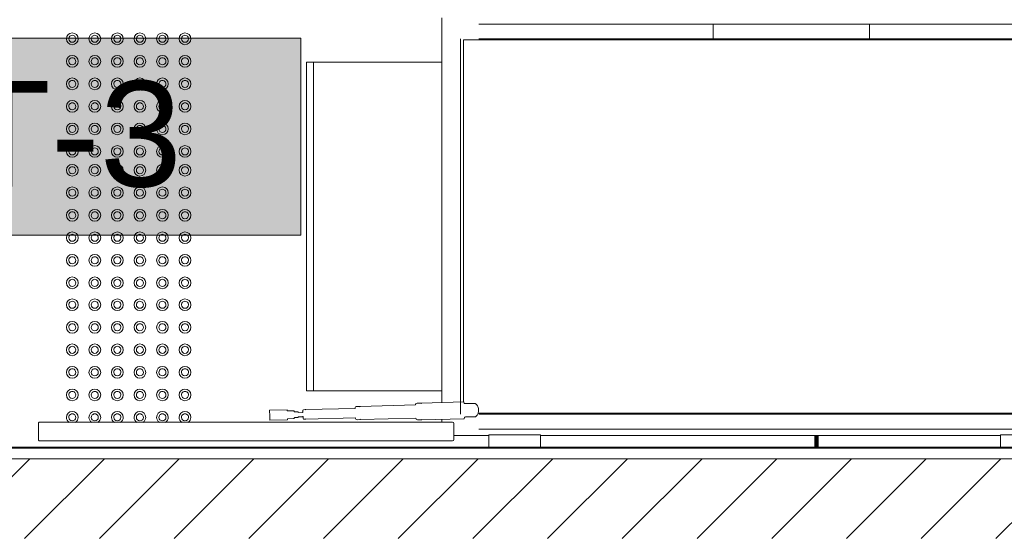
# Model space of a CAD drawing. Header units: metres. Extents: x 2.5 to 42.1, y -73.7 to -48.4.
# Tile 16 of 256: x 7.4 to 9.4, y -65.8 to -64.7. Entities that reach past the tile are written whole.
import ezdxf

# ---------------------------------------------------------------- set-up
doc = ezdxf.new("R2010")
doc.units = ezdxf.units.M
doc.linetypes.add('Traço', pattern=[0.006, 0.003, -0.003])
doc.linetypes.add('Traço_2_', pattern=[0.006, 0.003, -0.003])
doc.layers.add('A-AREA', color=4, linetype='Traço', lineweight=100, true_color=0x00ffff)
doc.layers.add('M-EQPM-IDEN', color=1, linetype='Continuous', lineweight=9, true_color=0xff0000)
for name, color, linetype, lineweight in [('A-FLOR', 7, 'Continuous', 18), ('A-GENM', 7, 'Continuous', 18), ('A-WALL', 7, 'Continuous', 18), ('A-WALL-PATT', 7, 'Continuous', 18), ('Q-SPCQ', 7, 'Continuous', 18), ('S-FNDN', 7, 'Continuous', 18)]:
    doc.layers.add(name, color=color, linetype=linetype, lineweight=lineweight)
doc.styles.add('Arial', font='arial.ttf', dxfattribs={"height": 0.225})

# ---------------------------------------------------------------- blocks, each defined once
blk = doc.blocks.new('Constructions-Lifts_Liftup_easylift-900-800 - Liftup - Material - Non-skid Linoleum-7091028-TÉRREO _0_32m')
at = {"layer": 'A-GENM', "color": 253, "true_color": 0xaaaaaa}
for p, q in [((0.3768819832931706, -1.487049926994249), (0.3773137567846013, -1.508048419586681)), ((0.4057897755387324, -1.507348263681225), (0.4051478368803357, -1.486355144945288)), ((0.3734416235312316, -1.511417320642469), (0.3761052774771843, -1.601464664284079)), ((0.411770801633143, -1.600580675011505), (0.4098290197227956, -1.510514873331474)), ((0.4167493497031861, -1.535208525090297), (0.4167493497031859, -1.55520852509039)), ((0.4520306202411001, -1.53220852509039), (0.4197493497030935, -1.53220852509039)), ((0.4537493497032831, -1.53220852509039), (0.4520306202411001, -1.53220852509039)), ((0.4567493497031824, -2.414208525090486), (0.4567493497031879, -1.535208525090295)), ((0.4167493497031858, -1.555208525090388), (0.4167493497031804, -2.414208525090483)), ((0.3761052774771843, -1.601464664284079), (0.3767803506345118, -1.601871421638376)), ((0.3767803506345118, -1.601871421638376), (0.3761460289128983, -1.602348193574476)), ((0.3761460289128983, -1.602348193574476), (0.3765771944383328, -1.610773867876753)), ((0.3801788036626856, -1.614024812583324), (0.3831853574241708, -1.731607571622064)), ((0.4113510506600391, -1.730915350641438), (0.4083444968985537, -1.613332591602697)), ((0.4111173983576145, -1.601021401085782), (0.411770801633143, -1.600580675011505)), ((0.411775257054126, -1.601465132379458), (0.4111173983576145, -1.601021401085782)), ((0.411775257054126, -1.609901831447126), (0.4117752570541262, -1.601465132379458)), ((0.3831853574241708, -1.731607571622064), (0.3838985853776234, -1.731926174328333)), ((0.3832037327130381, -1.732326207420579), (0.3831942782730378, -1.738917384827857)), ((0.3838985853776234, -1.731926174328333), (0.3832037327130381, -1.732326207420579)), ((0.4106550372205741, -1.731269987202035), (0.4113510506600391, -1.730915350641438)), ((0.4113694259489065, -1.731633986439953), (0.4106550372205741, -1.731269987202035)), ((0.4117157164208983, -1.738216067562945), (0.4113694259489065, -1.731633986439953)), ((0.3875514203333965, -1.742451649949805), (0.3901415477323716, -1.848380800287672)), ((0.4102526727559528, -1.847866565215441), (0.407544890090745, -1.741968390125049)), ((0.3901415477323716, -1.848380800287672), (0.3908600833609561, -1.848699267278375)), ((0.3908600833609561, -1.848699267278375), (0.3901652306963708, -1.849099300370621)), ((0.3901652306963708, -1.849099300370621), (0.3903789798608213, -1.852837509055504)), ((0.3903789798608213, -1.852837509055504), (0.3915558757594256, -1.853899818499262)), ((0.3915558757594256, -1.853899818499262), (0.3957880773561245, -1.853791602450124)), ((0.3946164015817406, -1.864050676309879), (0.3944937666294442, -1.871575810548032)), ((0.3959540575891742, -1.864072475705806), (0.3946164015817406, -1.864050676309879)), ((0.3954938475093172, -1.855079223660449), (0.3959540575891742, -1.864072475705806)), ((0.4050091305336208, -1.853583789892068), (0.4092413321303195, -1.85347557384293)), ((0.4053687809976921, -1.863859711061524), (0.4053687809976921, -1.854854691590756)), ((0.4067035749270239, -1.863769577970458), (0.4053687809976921, -1.863859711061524)), ((0.4072106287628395, -1.871278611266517), (0.4067035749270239, -1.863769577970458)), ((0.4092413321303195, -1.85347557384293), (0.4103623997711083, -1.852354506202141)), ((0.4095516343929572, -1.848221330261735), (0.4102526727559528, -1.847866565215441)), ((0.4102660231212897, -1.848585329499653), (0.4095516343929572, -1.848221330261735)), ((0.4103623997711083, -1.852354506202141), (0.4102660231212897, -1.848585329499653)), ((0.3928391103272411, -1.873261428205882), (0.3927830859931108, -1.887406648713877)), ((0.3944937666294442, -1.871575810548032), (0.3928391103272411, -1.873261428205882)), ((0.4089492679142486, -1.872877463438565), (0.4072106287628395, -1.871278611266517)), ((0.4097281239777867, -1.887001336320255), (0.4089492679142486, -1.872877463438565)), ((0.4117558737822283, -1.887001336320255), (0.4097281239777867, -1.887001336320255)), ((0.4129533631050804, -1.924296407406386), (0.4117558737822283, -1.887001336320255)), ((0.3927830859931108, -1.887406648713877), (0.3907579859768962, -1.887510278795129)), ((0.3907579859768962, -1.887510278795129), (0.3914680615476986, -1.92481781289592)), ((0.3914680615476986, -1.92481781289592), (0.4043513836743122, -1.924572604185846)), ((0.4043513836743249, -1.924572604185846), (0.4129533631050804, -1.924296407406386)), ((0.4197493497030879, -2.41720852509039), (0.4537493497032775, -2.417208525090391))]:
    blk.add_line(p, q, dxfattribs=at)
for centre, radius, start, end in [((0.3913971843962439, -1.497368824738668), 0.01780928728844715, 99.09462262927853, 144.5908707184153), ((0.3911789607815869, -1.497402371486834), 0.0178092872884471, 38.33856069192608, 98.38430513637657), ((0.3739719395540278, -1.50811713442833), 0.003342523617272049, 260.8710259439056, 1.177956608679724), ((0.4091307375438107, -1.507246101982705), 0.003342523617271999, 181.7514748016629, 282.058405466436), ((0.4197493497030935, -1.535208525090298), 0.002999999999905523, 90, 180), ((0.4537493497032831, -1.535208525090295), 0.002999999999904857, 0, 90), ((0.3800034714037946, -1.610598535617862), 0.003430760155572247, 182.9294314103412, 272.929431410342), ((0.4083444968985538, -1.609901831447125), 0.003430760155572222, 269.9999999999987, 359.999999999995), ((0.3868020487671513, -1.738922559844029), 0.003607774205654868, 179.9178145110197, 281.9881988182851), ((0.40811292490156, -1.738405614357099), 0.003607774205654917, 260.9412325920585, 3.011616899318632), ((0.3954684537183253, -1.854395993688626), 0.0006837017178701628, 272.1285477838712, 62.12851744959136), ((0.4053592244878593, -1.854171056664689), 0.0006837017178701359, 120.8009139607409, 270.8008836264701), ((0.4197493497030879, -2.414208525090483), 0.002999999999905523, 180, 270.0000000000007), ((0.4537493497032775, -2.414208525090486), 0.002999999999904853, 270.0000000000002, 5.009373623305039e-13)]:
    blk.add_arc(centre, radius, start, end, dxfattribs=at)
at = {"layer": 'S-FNDN', "color": 253, "true_color": 0xaaaaaa}
for p, q in [((-0.3980000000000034, -1.5120346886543), (-0.3979999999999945, -0.1150346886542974)), ((0.3980000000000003, -0.1150346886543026), (0.3979999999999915, -1.481053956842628)), ((-0.4314999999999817, -0.6470346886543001), (-0.4314999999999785, -0.1480346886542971)), ((-0.3999999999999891, -1.479034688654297), (-0.3999999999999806, -0.1480346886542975)), ((0.3999999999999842, -1.479034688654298), (0.3999999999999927, -0.1480346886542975)), ((0.4000000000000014, -0.1480346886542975), (0.3999999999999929, -1.479034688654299)), ((0.4314999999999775, -0.6470346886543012), (0.4314999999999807, -0.1480346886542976)), ((0.4314999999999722, -1.479034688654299), (0.4314999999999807, -0.1480346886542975)), ((0.4439999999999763, -0.3680346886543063), (0.443999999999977, -0.2580346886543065)), ((0.4700000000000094, -0.3680346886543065), (0.4439999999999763, -0.3680346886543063)), ((0.4449999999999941, -0.3680346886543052), (0.4449999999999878, -1.348034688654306)), ((-0.4314999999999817, -0.6470346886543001), (-0.4314999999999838, -0.9800346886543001)), ((-0.3999999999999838, -0.6470346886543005), (-0.4314999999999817, -0.6470346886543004)), ((0.4314999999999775, -0.6470346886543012), (0.4314999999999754, -0.9800346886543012)), ((-0.4314999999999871, -1.479034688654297), (-0.4314999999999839, -0.9800346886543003)), ((-0.4314999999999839, -0.9800346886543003), (-0.399999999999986, -0.9800346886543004)), ((0.4314999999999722, -1.479034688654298), (0.4314999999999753, -0.9800346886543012)), ((0.44399999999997, -1.348034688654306), (0.4700000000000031, -1.348034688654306)), ((0.4439999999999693, -1.458034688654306), (0.44399999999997, -1.348034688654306)), ((0.4700000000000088, -1.458034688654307), (0.4439999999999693, -1.458034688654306)), ((0.4449999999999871, -1.458034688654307), (0.4449999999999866, -1.532208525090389)), ((0.39999999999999, -1.518034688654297), (-0.400000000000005, -1.518034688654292)), ((0.373459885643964, -1.512034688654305), (-0.3980000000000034, -1.5120346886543)), ((0.3748205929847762, -1.5580346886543), (-0.4450000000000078, -1.558034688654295)), ((-0.3500000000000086, -1.831341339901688), (-0.3500000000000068, -1.5580346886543)), ((0.3499999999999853, -1.558034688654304), (0.3499999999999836, -1.831341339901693)), ((0.416880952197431, -1.5580346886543), (0.4108535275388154, -1.5580346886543)), ((-0.3500000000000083, -1.831341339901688), (0.3499999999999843, -1.831341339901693)), ((-0.3500000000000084, -1.846052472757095), (-0.3500000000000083, -1.831341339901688)), ((0.3499999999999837, -1.831341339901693), (-0.3500000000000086, -1.831341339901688)), ((0.3499999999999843, -1.831341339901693), (0.3499999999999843, -1.8460524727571)), ((0.3499999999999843, -1.8460524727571), (-0.3500000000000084, -1.846052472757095))]:
    blk.add_line(p, q, dxfattribs=at)
blk = doc.blocks.new('_ARQPWR_ACS Piso tátil de alerta - 30 cm Inox-7195133-TÉRREO _0_32m')
at = {"layer": 'A-GENM', "color": 253, "true_color": 0xaaaaaa}
for centre, radius, start, end in [((-0.1199999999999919, 0.1200000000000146), 0.01249999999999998, 0, 179.9999999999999), ((-0.1199999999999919, 0.1200000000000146), 0.007500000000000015, 359.9999999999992, 179.9999999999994), ((-0.07199999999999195, 0.1200000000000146), 0.0125, 0, 179.9999999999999), ((-0.07199999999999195, 0.1200000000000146), 0.007500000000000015, 359.9999999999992, 179.9999999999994), ((-0.02399999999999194, 0.1200000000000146), 0.0125, 3.81666561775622e-14, 179.9999999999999), ((-0.02399999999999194, 0.1200000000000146), 0.007500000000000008, 359.9999999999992, 179.9999999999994), ((0.02400000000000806, 0.1200000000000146), 0.0125, 3.498610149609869e-14, 179.9999999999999), ((0.02400000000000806, 0.1200000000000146), 0.007500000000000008, 359.9999999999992, 179.9999999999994), ((0.07200000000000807, 0.1200000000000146), 0.0125, 3.180554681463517e-14, 179.9999999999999), ((0.07200000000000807, 0.1200000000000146), 0.007499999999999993, 359.9999999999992, 179.9999999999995), ((0.120000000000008, 0.1200000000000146), 0.0125, 0, 179.9999999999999), ((0.120000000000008, 0.1200000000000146), 0.007500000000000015, 359.9999999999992, 179.9999999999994), ((-0.1199999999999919, 0.1200000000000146), 0.0125, 179.9999999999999, 359.9999999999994), ((-0.1199999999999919, 0.1200000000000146), 0.007500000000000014, 179.9999999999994, 359.9999999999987), ((-0.07199999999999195, 0.1200000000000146), 0.0125, 179.9999999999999, 359.9999999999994), ((-0.07199999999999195, 0.1200000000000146), 0.00750000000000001, 179.9999999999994, 359.9999999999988), ((-0.02399999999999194, 0.1200000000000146), 0.0125, 179.9999999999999, 359.9999999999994), ((-0.02399999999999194, 0.1200000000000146), 0.007500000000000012, 179.9999999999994, 359.9999999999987), ((0.02400000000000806, 0.1200000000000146), 0.0125, 179.9999999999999, 359.9999999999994), ((0.02400000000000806, 0.1200000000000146), 0.007500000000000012, 179.9999999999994, 359.9999999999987), ((0.07200000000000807, 0.1200000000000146), 0.0125, 179.9999999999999, 359.9999999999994), ((0.07200000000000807, 0.1200000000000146), 0.007500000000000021, 179.9999999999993, 359.9999999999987), ((0.120000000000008, 0.1200000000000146), 0.0125, 179.9999999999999, 359.9999999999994), ((0.120000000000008, 0.1200000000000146), 0.00750000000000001, 179.9999999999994, 359.9999999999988), ((-0.119999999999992, 0.07200000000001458), 0.0125, 2.544443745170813e-14, 179.9999999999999), ((-0.07199999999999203, 0.07200000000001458), 0.01249999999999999, 2.544443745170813e-14, 179.9999999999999), ((-0.02399999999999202, 0.07200000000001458), 0.01249999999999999, 3.180554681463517e-14, 179.9999999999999), ((0.02400000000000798, 0.07200000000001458), 0.01249999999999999, 3.180554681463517e-14, 179.9999999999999), ((0.07200000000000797, 0.07200000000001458), 0.0125, 0, 179.9999999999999), ((0.120000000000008, 0.07200000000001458), 0.01249999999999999, 2.544443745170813e-14, 179.9999999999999), ((-0.119999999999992, 0.07200000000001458), 0.01249999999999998, 179.9999999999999, 359.9999999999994), ((-0.119999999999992, 0.07200000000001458), 0.007500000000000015, 359.9999999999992, 179.9999999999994), ((-0.119999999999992, 0.07200000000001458), 0.00750000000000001, 179.9999999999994, 359.9999999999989), ((-0.07199999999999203, 0.07200000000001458), 0.01249999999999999, 179.9999999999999, 359.9999999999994), ((-0.07199999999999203, 0.07200000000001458), 0.007500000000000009, 359.9999999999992, 179.9999999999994), ((-0.07199999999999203, 0.07200000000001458), 0.00750000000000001, 179.9999999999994, 359.9999999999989), ((-0.02399999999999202, 0.07200000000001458), 0.01249999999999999, 179.9999999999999, 359.9999999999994), ((-0.02399999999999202, 0.07200000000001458), 0.007500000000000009, 359.9999999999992, 179.9999999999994), ((-0.02399999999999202, 0.07200000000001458), 0.007500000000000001, 179.9999999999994, 359.9999999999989), ((0.02400000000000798, 0.07200000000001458), 0.01249999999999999, 179.9999999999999, 359.9999999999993), ((0.02400000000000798, 0.07200000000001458), 0.007500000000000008, 359.9999999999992, 179.9999999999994), ((0.02400000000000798, 0.07200000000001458), 0.007500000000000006, 179.9999999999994, 359.9999999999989), ((0.07200000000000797, 0.07200000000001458), 0.0125, 179.9999999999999, 359.9999999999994), ((0.07200000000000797, 0.07200000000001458), 0.007500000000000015, 359.9999999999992, 179.9999999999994), ((0.07200000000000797, 0.07200000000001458), 0.0075, 179.9999999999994, 359.9999999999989), ((0.120000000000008, 0.07200000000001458), 0.01249999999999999, 179.9999999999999, 359.9999999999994), ((0.120000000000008, 0.07200000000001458), 0.007500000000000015, 359.9999999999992, 179.9999999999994), ((0.120000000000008, 0.07200000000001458), 0.00750000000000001, 179.9999999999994, 359.9999999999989), ((-0.1199999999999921, 0.02400000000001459), 0.0125, 1.590277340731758e-14, 179.9999999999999), ((-0.1199999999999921, 0.02400000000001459), 0.01249999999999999, 179.9999999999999, 359.9999999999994), ((-0.1199999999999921, 0.02400000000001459), 0.007500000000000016, 359.9999999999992, 179.9999999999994), ((-0.1199999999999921, 0.02400000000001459), 0.007500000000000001, 179.9999999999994, 359.9999999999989), ((-0.0719999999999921, 0.02400000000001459), 0.0125, 1.590277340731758e-14, 179.9999999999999), ((-0.0719999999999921, 0.02400000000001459), 0.01249999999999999, 179.9999999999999, 359.9999999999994), ((-0.0719999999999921, 0.02400000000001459), 0.007500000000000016, 359.9999999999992, 179.9999999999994), ((-0.0719999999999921, 0.02400000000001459), 0.007500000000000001, 179.9999999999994, 359.9999999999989), ((-0.02399999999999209, 0.02400000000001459), 0.01249999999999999, 5.088887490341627e-14, 179.9999999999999), ((-0.02399999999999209, 0.02400000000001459), 0.01249999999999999, 179.9999999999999, 359.9999999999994), ((-0.02399999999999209, 0.02400000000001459), 0.007500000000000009, 359.9999999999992, 179.9999999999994), ((-0.02399999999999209, 0.02400000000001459), 0.007500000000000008, 179.9999999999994, 359.9999999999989), ((0.02400000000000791, 0.02400000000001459), 0.01249999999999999, 4.452776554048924e-14, 179.9999999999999), ((0.02400000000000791, 0.02400000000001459), 0.01249999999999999, 179.9999999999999, 359.9999999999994), ((0.02400000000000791, 0.02400000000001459), 0.007500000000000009, 359.9999999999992, 179.9999999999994), ((0.02400000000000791, 0.02400000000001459), 0.007500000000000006, 179.9999999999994, 359.9999999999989), ((0.07200000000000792, 0.02400000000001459), 0.0125, 4.452776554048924e-14, 179.9999999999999), ((0.07200000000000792, 0.02400000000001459), 0.01249999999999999, 179.9999999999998, 359.9999999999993), ((0.07200000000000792, 0.02400000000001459), 0.007500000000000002, 359.9999999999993, 179.9999999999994), ((0.07200000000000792, 0.02400000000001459), 0.007500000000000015, 179.9999999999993, 359.9999999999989), ((0.1200000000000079, 0.02400000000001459), 0.0125, 1.590277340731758e-14, 179.9999999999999), ((0.1200000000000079, 0.02400000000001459), 0.01249999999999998, 179.9999999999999, 359.9999999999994), ((0.1200000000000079, 0.02400000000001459), 0.007500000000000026, 359.9999999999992, 179.9999999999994), ((0.1200000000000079, 0.02400000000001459), 0.007500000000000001, 179.9999999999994, 359.9999999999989), ((-0.1199999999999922, -0.02399999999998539), 0.01249999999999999, 5.724998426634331e-14, 179.9999999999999), ((-0.1199999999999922, -0.02399999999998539), 0.007500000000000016, 359.9999999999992, 179.9999999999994), ((-0.07199999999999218, -0.02399999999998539), 0.0125, 1.90833280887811e-14, 179.9999999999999), ((-0.07199999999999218, -0.02399999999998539), 0.007500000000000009, 359.9999999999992, 179.9999999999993), ((-0.02399999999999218, -0.02399999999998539), 0.01249999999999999, 4.452776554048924e-14, 179.9999999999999), ((-0.02399999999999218, -0.02399999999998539), 0.007500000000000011, 359.9999999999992, 179.9999999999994), ((0.02400000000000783, -0.02399999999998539), 0.01249999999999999, 6.361109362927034e-14, 179.9999999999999), ((0.02400000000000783, -0.02399999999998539), 0.007500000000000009, 359.9999999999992, 179.9999999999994), ((0.07200000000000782, -0.02399999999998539), 0.0125, 2.544443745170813e-14, 179.9999999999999), ((0.07200000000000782, -0.02399999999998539), 0.007500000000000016, 359.9999999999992, 179.9999999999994), ((0.1200000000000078, -0.02399999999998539), 0.0125, 1.90833280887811e-14, 179.9999999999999), ((0.1200000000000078, -0.02399999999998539), 0.007500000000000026, 359.9999999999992, 179.9999999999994), ((-0.1199999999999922, -0.02399999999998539), 0.01249999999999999, 179.9999999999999, 359.9999999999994), ((-0.1199999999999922, -0.02399999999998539), 0.007500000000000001, 179.9999999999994, 359.9999999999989), ((-0.07199999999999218, -0.02399999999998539), 0.01249999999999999, 179.9999999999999, 359.9999999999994), ((-0.07199999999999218, -0.02399999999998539), 0.007500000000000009, 179.9999999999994, 359.9999999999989), ((-0.02399999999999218, -0.02399999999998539), 0.01249999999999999, 179.9999999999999, 359.9999999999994), ((-0.02399999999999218, -0.02399999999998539), 0.007500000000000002, 179.9999999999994, 359.9999999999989), ((0.02400000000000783, -0.02399999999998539), 0.01249999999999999, 179.9999999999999, 359.9999999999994), ((0.02400000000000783, -0.02399999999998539), 0.007500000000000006, 179.9999999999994, 359.9999999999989), ((0.07200000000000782, -0.02399999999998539), 0.01249999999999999, 179.9999999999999, 359.9999999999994), ((0.07200000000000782, -0.02399999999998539), 0.007500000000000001, 179.9999999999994, 359.9999999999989), ((0.1200000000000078, -0.02399999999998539), 0.01249999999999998, 179.9999999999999, 359.9999999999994), ((0.1200000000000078, -0.02399999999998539), 0.007500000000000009, 179.9999999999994, 359.9999999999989), ((-0.1199999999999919, -0.07199999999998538), 0.01249999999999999, 6.361109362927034e-14, 179.9999999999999), ((-0.07199999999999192, -0.07199999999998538), 0.01249999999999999, 6.361109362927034e-14, 179.9999999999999), ((-0.02399999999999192, -0.07199999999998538), 0.01249999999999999, 7.63333123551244e-14, 179.9999999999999), ((0.02400000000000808, -0.07199999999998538), 0.01249999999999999, 6.361109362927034e-14, 179.9999999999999), ((0.07200000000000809, -0.07199999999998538), 0.01249999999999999, 5.724998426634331e-14, 179.9999999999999), ((0.1200000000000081, -0.07199999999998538), 0.01249999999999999, 6.997220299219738e-14, 179.9999999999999), ((-0.1199999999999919, -0.07199999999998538), 0.01249999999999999, 179.9999999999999, 359.9999999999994), ((-0.1199999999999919, -0.07199999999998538), 0.007500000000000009, 359.9999999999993, 179.9999999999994), ((-0.1199999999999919, -0.07199999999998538), 0.007500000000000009, 179.9999999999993, 359.999999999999), ((-0.07199999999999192, -0.07199999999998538), 0.0125, 179.9999999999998, 359.9999999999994), ((-0.07199999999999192, -0.07199999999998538), 0.007500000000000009, 359.9999999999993, 179.9999999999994), ((-0.07199999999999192, -0.07199999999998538), 0.007500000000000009, 179.9999999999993, 359.999999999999), ((-0.02399999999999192, -0.07199999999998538), 0.01249999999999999, 179.9999999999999, 359.9999999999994), ((-0.02399999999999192, -0.07199999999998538), 0.007500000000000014, 359.9999999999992, 179.9999999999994), ((-0.02399999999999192, -0.07199999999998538), 0.007500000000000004, 179.9999999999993, 359.999999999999), ((0.02400000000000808, -0.07199999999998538), 0.01249999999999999, 179.9999999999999, 359.9999999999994), ((0.02400000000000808, -0.07199999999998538), 0.007500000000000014, 359.9999999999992, 179.9999999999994), ((0.02400000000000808, -0.07199999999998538), 0.0075, 179.9999999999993, 359.999999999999), ((0.07200000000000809, -0.07199999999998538), 0.0125, 179.9999999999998, 359.9999999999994), ((0.07200000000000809, -0.07199999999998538), 0.007500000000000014, 359.9999999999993, 179.9999999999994), ((0.07200000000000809, -0.07199999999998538), 0.007499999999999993, 179.9999999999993, 359.9999999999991), ((0.1200000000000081, -0.07199999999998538), 0.01249999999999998, 179.9999999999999, 359.9999999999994), ((0.1200000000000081, -0.07199999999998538), 0.007500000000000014, 359.9999999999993, 179.9999999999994), ((0.1200000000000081, -0.07199999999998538), 0.007500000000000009, 179.9999999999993, 359.999999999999), ((-0.1199999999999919, -0.1199999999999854), 0.0125, 2.544443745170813e-14, 179.9999999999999), ((-0.1199999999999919, -0.1199999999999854), 0.01249999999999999, 179.9999999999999, 359.9999999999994), ((-0.1199999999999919, -0.1199999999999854), 0.007499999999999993, 359.9999999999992, 179.9999999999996), ((-0.1199999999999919, -0.1199999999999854), 0.007500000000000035, 179.9999999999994, 359.9999999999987), ((-0.07199999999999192, -0.1199999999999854), 0.0125, 2.544443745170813e-14, 179.9999999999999), ((-0.07199999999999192, -0.1199999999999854), 0.0125, 179.9999999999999, 359.9999999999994), ((-0.07199999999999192, -0.1199999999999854), 0.007499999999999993, 359.9999999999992, 179.9999999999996), ((-0.07199999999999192, -0.1199999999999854), 0.007500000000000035, 179.9999999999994, 359.9999999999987), ((-0.02399999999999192, -0.1199999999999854), 0.01249999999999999, 3.180554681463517e-14, 179.9999999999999), ((-0.02399999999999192, -0.1199999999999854), 0.01249999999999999, 179.9999999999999, 359.9999999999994), ((-0.02399999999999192, -0.1199999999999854), 0.007500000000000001, 359.9999999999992, 179.9999999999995), ((-0.02399999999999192, -0.1199999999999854), 0.00750000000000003, 179.9999999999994, 359.9999999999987), ((0.02400000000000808, -0.1199999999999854), 0.01249999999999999, 4.452776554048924e-14, 179.9999999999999), ((0.02400000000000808, -0.1199999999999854), 0.01249999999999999, 179.9999999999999, 359.9999999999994), ((0.02400000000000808, -0.1199999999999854), 0.007499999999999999, 359.9999999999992, 179.9999999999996), ((0.02400000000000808, -0.1199999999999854), 0.007500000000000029, 179.9999999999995, 359.9999999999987), ((0.07200000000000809, -0.1199999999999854), 0.01249999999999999, 2.544443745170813e-14, 179.9999999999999), ((0.07200000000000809, -0.1199999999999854), 0.0125, 179.9999999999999, 359.9999999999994), ((0.07200000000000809, -0.1199999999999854), 0.007500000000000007, 359.9999999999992, 179.9999999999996), ((0.07200000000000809, -0.1199999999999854), 0.007500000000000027, 179.9999999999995, 359.9999999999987), ((0.1200000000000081, -0.1199999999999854), 0.0125, 2.544443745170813e-14, 179.9999999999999), ((0.1200000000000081, -0.1199999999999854), 0.01249999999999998, 179.9999999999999, 359.9999999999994), ((0.1200000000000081, -0.1199999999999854), 0.007500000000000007, 359.9999999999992, 179.9999999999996), ((0.1200000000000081, -0.1199999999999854), 0.007500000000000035, 179.9999999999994, 359.9999999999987)]:
    blk.add_arc(centre, radius, start, end, dxfattribs=at)
blk = doc.blocks.new('_ARQPWR_ACS Piso tátil de alerta - 30 cm Inox-V14-TÉRREO _0_32m')
at = {"layer": 'A-GENM', "color": 253, "true_color": 0xaaaaaa}
for centre, radius, start, end in [((-0.1199999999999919, 0.1200000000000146), 0.01249999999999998, 0, 179.9999999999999), ((-0.1199999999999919, 0.1200000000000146), 0.007500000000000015, 359.9999999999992, 179.9999999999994), ((-0.07199999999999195, 0.1200000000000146), 0.0125, 0, 179.9999999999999), ((-0.07199999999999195, 0.1200000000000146), 0.007500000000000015, 359.9999999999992, 179.9999999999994), ((-0.02399999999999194, 0.1200000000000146), 0.0125, 3.81666561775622e-14, 179.9999999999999), ((-0.02399999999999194, 0.1200000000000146), 0.007500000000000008, 359.9999999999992, 179.9999999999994), ((0.02400000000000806, 0.1200000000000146), 0.0125, 3.498610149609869e-14, 179.9999999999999), ((0.02400000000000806, 0.1200000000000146), 0.007500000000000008, 359.9999999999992, 179.9999999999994), ((0.07200000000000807, 0.1200000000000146), 0.0125, 3.180554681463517e-14, 179.9999999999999), ((0.07200000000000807, 0.1200000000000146), 0.007499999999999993, 359.9999999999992, 179.9999999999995), ((0.120000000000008, 0.1200000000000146), 0.0125, 0, 179.9999999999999), ((0.120000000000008, 0.1200000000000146), 0.007500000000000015, 359.9999999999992, 179.9999999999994), ((-0.1199999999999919, 0.1200000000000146), 0.0125, 179.9999999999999, 359.9999999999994), ((-0.1199999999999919, 0.1200000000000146), 0.007500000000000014, 179.9999999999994, 359.9999999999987), ((-0.07199999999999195, 0.1200000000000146), 0.0125, 179.9999999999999, 359.9999999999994), ((-0.07199999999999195, 0.1200000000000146), 0.00750000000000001, 179.9999999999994, 359.9999999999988), ((-0.02399999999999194, 0.1200000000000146), 0.0125, 179.9999999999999, 359.9999999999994), ((-0.02399999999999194, 0.1200000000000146), 0.007500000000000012, 179.9999999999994, 359.9999999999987), ((0.02400000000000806, 0.1200000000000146), 0.0125, 179.9999999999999, 359.9999999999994), ((0.02400000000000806, 0.1200000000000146), 0.007500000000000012, 179.9999999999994, 359.9999999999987), ((0.07200000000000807, 0.1200000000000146), 0.0125, 179.9999999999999, 359.9999999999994), ((0.07200000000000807, 0.1200000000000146), 0.007500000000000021, 179.9999999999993, 359.9999999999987), ((0.120000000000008, 0.1200000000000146), 0.0125, 179.9999999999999, 359.9999999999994), ((0.120000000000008, 0.1200000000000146), 0.00750000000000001, 179.9999999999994, 359.9999999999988), ((-0.119999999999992, 0.07200000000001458), 0.0125, 2.544443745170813e-14, 179.9999999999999), ((-0.07199999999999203, 0.07200000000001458), 0.01249999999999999, 2.544443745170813e-14, 179.9999999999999), ((-0.02399999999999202, 0.07200000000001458), 0.01249999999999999, 3.180554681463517e-14, 179.9999999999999), ((0.02400000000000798, 0.07200000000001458), 0.01249999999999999, 3.180554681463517e-14, 179.9999999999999), ((0.07200000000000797, 0.07200000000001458), 0.0125, 0, 179.9999999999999), ((0.120000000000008, 0.07200000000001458), 0.01249999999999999, 2.544443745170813e-14, 179.9999999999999), ((-0.119999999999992, 0.07200000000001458), 0.01249999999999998, 179.9999999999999, 359.9999999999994), ((-0.119999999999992, 0.07200000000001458), 0.007500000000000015, 359.9999999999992, 179.9999999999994), ((-0.119999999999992, 0.07200000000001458), 0.00750000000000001, 179.9999999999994, 359.9999999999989), ((-0.07199999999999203, 0.07200000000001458), 0.01249999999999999, 179.9999999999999, 359.9999999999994), ((-0.07199999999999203, 0.07200000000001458), 0.007500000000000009, 359.9999999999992, 179.9999999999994), ((-0.07199999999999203, 0.07200000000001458), 0.00750000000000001, 179.9999999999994, 359.9999999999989), ((-0.02399999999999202, 0.07200000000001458), 0.01249999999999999, 179.9999999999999, 359.9999999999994), ((-0.02399999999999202, 0.07200000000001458), 0.007500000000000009, 359.9999999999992, 179.9999999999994), ((-0.02399999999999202, 0.07200000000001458), 0.007500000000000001, 179.9999999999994, 359.9999999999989), ((0.02400000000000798, 0.07200000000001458), 0.01249999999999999, 179.9999999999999, 359.9999999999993), ((0.02400000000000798, 0.07200000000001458), 0.007500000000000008, 359.9999999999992, 179.9999999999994), ((0.02400000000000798, 0.07200000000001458), 0.007500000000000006, 179.9999999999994, 359.9999999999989), ((0.07200000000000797, 0.07200000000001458), 0.0125, 179.9999999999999, 359.9999999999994), ((0.07200000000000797, 0.07200000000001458), 0.007500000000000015, 359.9999999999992, 179.9999999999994), ((0.07200000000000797, 0.07200000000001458), 0.0075, 179.9999999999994, 359.9999999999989), ((0.120000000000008, 0.07200000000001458), 0.01249999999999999, 179.9999999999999, 359.9999999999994), ((0.120000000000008, 0.07200000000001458), 0.007500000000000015, 359.9999999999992, 179.9999999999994), ((0.120000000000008, 0.07200000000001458), 0.00750000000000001, 179.9999999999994, 359.9999999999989), ((-0.1199999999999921, 0.02400000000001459), 0.0125, 1.590277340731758e-14, 179.9999999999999), ((-0.1199999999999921, 0.02400000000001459), 0.01249999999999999, 179.9999999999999, 359.9999999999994), ((-0.1199999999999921, 0.02400000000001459), 0.007500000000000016, 359.9999999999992, 179.9999999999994), ((-0.1199999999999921, 0.02400000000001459), 0.007500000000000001, 179.9999999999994, 359.9999999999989), ((-0.0719999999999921, 0.02400000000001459), 0.0125, 1.590277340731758e-14, 179.9999999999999), ((-0.0719999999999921, 0.02400000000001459), 0.01249999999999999, 179.9999999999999, 359.9999999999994), ((-0.0719999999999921, 0.02400000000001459), 0.007500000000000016, 359.9999999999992, 179.9999999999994), ((-0.0719999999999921, 0.02400000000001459), 0.007500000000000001, 179.9999999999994, 359.9999999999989), ((-0.02399999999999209, 0.02400000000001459), 0.01249999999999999, 5.088887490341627e-14, 179.9999999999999), ((-0.02399999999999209, 0.02400000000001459), 0.01249999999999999, 179.9999999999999, 359.9999999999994), ((-0.02399999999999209, 0.02400000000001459), 0.007500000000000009, 359.9999999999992, 179.9999999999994), ((-0.02399999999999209, 0.02400000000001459), 0.007500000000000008, 179.9999999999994, 359.9999999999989), ((0.02400000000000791, 0.02400000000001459), 0.01249999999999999, 4.452776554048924e-14, 179.9999999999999), ((0.02400000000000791, 0.02400000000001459), 0.01249999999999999, 179.9999999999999, 359.9999999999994), ((0.02400000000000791, 0.02400000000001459), 0.007500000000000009, 359.9999999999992, 179.9999999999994), ((0.02400000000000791, 0.02400000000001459), 0.007500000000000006, 179.9999999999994, 359.9999999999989), ((0.07200000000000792, 0.02400000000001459), 0.0125, 4.452776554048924e-14, 179.9999999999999), ((0.07200000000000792, 0.02400000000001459), 0.01249999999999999, 179.9999999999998, 359.9999999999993), ((0.07200000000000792, 0.02400000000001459), 0.007500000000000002, 359.9999999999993, 179.9999999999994), ((0.07200000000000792, 0.02400000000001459), 0.007500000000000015, 179.9999999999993, 359.9999999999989), ((0.1200000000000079, 0.02400000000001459), 0.0125, 1.590277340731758e-14, 179.9999999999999), ((0.1200000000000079, 0.02400000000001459), 0.01249999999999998, 179.9999999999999, 359.9999999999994), ((0.1200000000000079, 0.02400000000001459), 0.007500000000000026, 359.9999999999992, 179.9999999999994), ((0.1200000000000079, 0.02400000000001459), 0.007500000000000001, 179.9999999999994, 359.9999999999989), ((-0.1199999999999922, -0.02399999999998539), 0.01249999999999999, 5.724998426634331e-14, 179.9999999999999), ((-0.1199999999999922, -0.02399999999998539), 0.007500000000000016, 359.9999999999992, 179.9999999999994), ((-0.07199999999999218, -0.02399999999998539), 0.0125, 1.90833280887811e-14, 179.9999999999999), ((-0.07199999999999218, -0.02399999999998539), 0.007500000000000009, 359.9999999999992, 179.9999999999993), ((-0.02399999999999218, -0.02399999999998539), 0.01249999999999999, 4.452776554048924e-14, 179.9999999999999), ((-0.02399999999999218, -0.02399999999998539), 0.007500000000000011, 359.9999999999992, 179.9999999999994), ((0.02400000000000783, -0.02399999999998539), 0.01249999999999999, 6.361109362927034e-14, 179.9999999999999), ((0.02400000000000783, -0.02399999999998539), 0.007500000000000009, 359.9999999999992, 179.9999999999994), ((0.07200000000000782, -0.02399999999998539), 0.0125, 2.544443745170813e-14, 179.9999999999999), ((0.07200000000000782, -0.02399999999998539), 0.007500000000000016, 359.9999999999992, 179.9999999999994), ((0.1200000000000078, -0.02399999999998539), 0.0125, 1.90833280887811e-14, 179.9999999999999), ((0.1200000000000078, -0.02399999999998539), 0.007500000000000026, 359.9999999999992, 179.9999999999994), ((-0.1199999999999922, -0.02399999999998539), 0.01249999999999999, 179.9999999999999, 359.9999999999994), ((-0.1199999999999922, -0.02399999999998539), 0.007500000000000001, 179.9999999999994, 359.9999999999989), ((-0.07199999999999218, -0.02399999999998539), 0.01249999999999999, 179.9999999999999, 359.9999999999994), ((-0.07199999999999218, -0.02399999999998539), 0.007500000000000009, 179.9999999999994, 359.9999999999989), ((-0.02399999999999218, -0.02399999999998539), 0.01249999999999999, 179.9999999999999, 359.9999999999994), ((-0.02399999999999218, -0.02399999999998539), 0.007500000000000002, 179.9999999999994, 359.9999999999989), ((0.02400000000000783, -0.02399999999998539), 0.01249999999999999, 179.9999999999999, 359.9999999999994), ((0.02400000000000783, -0.02399999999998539), 0.007500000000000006, 179.9999999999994, 359.9999999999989), ((0.07200000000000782, -0.02399999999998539), 0.01249999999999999, 179.9999999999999, 359.9999999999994), ((0.07200000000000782, -0.02399999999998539), 0.007500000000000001, 179.9999999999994, 359.9999999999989), ((0.1200000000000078, -0.02399999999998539), 0.01249999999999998, 179.9999999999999, 359.9999999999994), ((0.1200000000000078, -0.02399999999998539), 0.007500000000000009, 179.9999999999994, 359.9999999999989), ((-0.1199999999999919, -0.07199999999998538), 0.01249999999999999, 6.361109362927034e-14, 179.9999999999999), ((-0.07199999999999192, -0.07199999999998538), 0.01249999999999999, 6.361109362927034e-14, 179.9999999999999), ((-0.02399999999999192, -0.07199999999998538), 0.01249999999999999, 7.63333123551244e-14, 179.9999999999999), ((0.02400000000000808, -0.07199999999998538), 0.01249999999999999, 6.361109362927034e-14, 179.9999999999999), ((0.07200000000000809, -0.07199999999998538), 0.01249999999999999, 5.724998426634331e-14, 179.9999999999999), ((0.1200000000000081, -0.07199999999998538), 0.01249999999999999, 6.997220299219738e-14, 179.9999999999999), ((-0.1199999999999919, -0.07199999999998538), 0.01249999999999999, 179.9999999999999, 359.9999999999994), ((-0.1199999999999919, -0.07199999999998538), 0.007500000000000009, 359.9999999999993, 179.9999999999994), ((-0.1199999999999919, -0.07199999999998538), 0.007500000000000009, 179.9999999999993, 359.999999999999), ((-0.07199999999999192, -0.07199999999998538), 0.0125, 179.9999999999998, 359.9999999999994), ((-0.07199999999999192, -0.07199999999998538), 0.007500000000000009, 359.9999999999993, 179.9999999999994), ((-0.07199999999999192, -0.07199999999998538), 0.007500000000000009, 179.9999999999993, 359.999999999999), ((-0.02399999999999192, -0.07199999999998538), 0.01249999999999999, 179.9999999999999, 359.9999999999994), ((-0.02399999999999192, -0.07199999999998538), 0.007500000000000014, 359.9999999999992, 179.9999999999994), ((-0.02399999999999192, -0.07199999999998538), 0.007500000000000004, 179.9999999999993, 359.999999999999), ((0.02400000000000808, -0.07199999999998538), 0.01249999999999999, 179.9999999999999, 359.9999999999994), ((0.02400000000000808, -0.07199999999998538), 0.007500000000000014, 359.9999999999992, 179.9999999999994), ((0.02400000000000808, -0.07199999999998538), 0.0075, 179.9999999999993, 359.999999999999), ((0.07200000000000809, -0.07199999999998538), 0.0125, 179.9999999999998, 359.9999999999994), ((0.07200000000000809, -0.07199999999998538), 0.007500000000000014, 359.9999999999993, 179.9999999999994), ((0.07200000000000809, -0.07199999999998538), 0.007499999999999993, 179.9999999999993, 359.9999999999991), ((0.1200000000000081, -0.07199999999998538), 0.01249999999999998, 179.9999999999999, 359.9999999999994), ((0.1200000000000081, -0.07199999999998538), 0.007500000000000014, 359.9999999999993, 179.9999999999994), ((0.1200000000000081, -0.07199999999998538), 0.007500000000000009, 179.9999999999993, 359.999999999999), ((-0.1199999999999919, -0.1199999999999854), 0.0125, 2.544443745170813e-14, 179.9999999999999), ((-0.1199999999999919, -0.1199999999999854), 0.01250000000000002, 179.9999999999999, 239.756140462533), ((-0.1199999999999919, -0.1199999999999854), 0.007499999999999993, 359.9999999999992, 179.9999999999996), ((-0.1199999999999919, -0.1199999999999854), 0.007500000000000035, 179.9999999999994, 359.9999999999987), ((-0.1199999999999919, -0.1199999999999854), 0.01249999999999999, 300.2438595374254, 359.9999999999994), ((-0.07199999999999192, -0.1199999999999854), 0.0125, 2.544443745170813e-14, 179.9999999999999), ((-0.07199999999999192, -0.1199999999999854), 0.01250000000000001, 179.9999999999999, 239.7561404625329), ((-0.07199999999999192, -0.1199999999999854), 0.007499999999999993, 359.9999999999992, 179.9999999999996), ((-0.07199999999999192, -0.1199999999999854), 0.007500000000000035, 179.9999999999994, 359.9999999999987), ((-0.07199999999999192, -0.1199999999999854), 0.0125, 300.2438595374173, 359.9999999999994), ((-0.02399999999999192, -0.1199999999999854), 0.01249999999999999, 3.180554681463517e-14, 179.9999999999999), ((-0.02399999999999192, -0.1199999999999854), 0.01250000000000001, 179.9999999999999, 239.7561404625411), ((-0.02399999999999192, -0.1199999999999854), 0.007500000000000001, 359.9999999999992, 179.9999999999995), ((-0.02399999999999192, -0.1199999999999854), 0.00750000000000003, 179.9999999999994, 359.9999999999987), ((-0.02399999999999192, -0.1199999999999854), 0.01249999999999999, 300.2438595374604, 359.9999999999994), ((0.02400000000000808, -0.1199999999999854), 0.01249999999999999, 4.452776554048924e-14, 179.9999999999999), ((0.02400000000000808, -0.1199999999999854), 0.01250000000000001, 179.9999999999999, 239.7561404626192), ((0.02400000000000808, -0.1199999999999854), 0.007499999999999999, 359.9999999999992, 179.9999999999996), ((0.02400000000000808, -0.1199999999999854), 0.007500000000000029, 179.9999999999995, 359.9999999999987), ((0.02400000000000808, -0.1199999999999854), 0.01249999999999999, 300.2438595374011, 359.9999999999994), ((0.07200000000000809, -0.1199999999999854), 0.01249999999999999, 2.544443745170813e-14, 179.9999999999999), ((0.07200000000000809, -0.1199999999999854), 0.01250000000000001, 179.9999999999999, 239.7561404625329), ((0.07200000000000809, -0.1199999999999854), 0.007500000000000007, 359.9999999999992, 179.9999999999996), ((0.07200000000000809, -0.1199999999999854), 0.007500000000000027, 179.9999999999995, 359.9999999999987), ((0.07200000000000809, -0.1199999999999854), 0.0125, 300.243859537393, 359.9999999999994), ((0.1200000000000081, -0.1199999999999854), 0.0125, 2.544443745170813e-14, 179.9999999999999), ((0.1200000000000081, -0.1199999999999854), 0.01250000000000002, 179.9999999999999, 239.7561404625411), ((0.1200000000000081, -0.1199999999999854), 0.007500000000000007, 359.9999999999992, 179.9999999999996), ((0.1200000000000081, -0.1199999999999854), 0.007500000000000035, 179.9999999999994, 359.9999999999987), ((0.1200000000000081, -0.1199999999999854), 0.01249999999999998, 300.2438595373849, 359.9999999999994)]:
    blk.add_arc(centre, radius, start, end, dxfattribs=at)
blk = doc.blocks.new('4 GRE - ESCOLA DE CINEMA E AUDIOVISUAL CINE REX R07_rvt-1-TÉRREO _0_32m')
at = {"layer": 'A-WALL-PATT', "true_color": 0xaaaaaa}
h = blk.add_hatch(dxfattribs=at)
h.set_pattern_fill('FP_9', color=253, style=0, pattern_type=2)
h.set_pattern_definition([(49.99999999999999, (21.555, -62.92899999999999), (0.5465545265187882, -0.04781508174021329), [0.05715, -0.62865]), (355, (21.555, -62.92899999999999), (-0.1057276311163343, 0.5731658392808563), [0.04572, -0.50292]), (100.451, (21.601, -62.933), (0.440827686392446, 0.5253490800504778), [0.04857, -0.53427]), (46.184, (21.555, -62.776), (0.8132373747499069, -0.1261291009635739), [0.08573, -0.9429799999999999]), (96.636, (21.623, -62.787), (0.7122119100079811, 0.7422871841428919), [0.07286000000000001, -0.8014100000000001]), (351.184, (21.555, -62.776), (0.7122166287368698, 0.7422739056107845), [0.06858, -0.75438]), (21, (21.631, -62.81399999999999), (0.4548461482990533, -0.3067949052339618), [0.05715, -0.62865]), (326, (21.631, -62.81399999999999), (0.1854048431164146, 0.5525599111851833), [0.04572, -0.50292]), (71.45100000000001, (21.669, -62.84), (0.6402508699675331, 0.2457631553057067), [0.04857, -0.53427]), (37.50000000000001, (21.555, -62.92899999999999), (0.009260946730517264, 0.2536671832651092), [0.02515, -0.47168, 0.02515, -0.48539, -0.5048199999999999]), (37.50000000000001, (21.555, -62.92899999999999), (0.009260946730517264, 0.2536671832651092), [-1.007, 0.02515, -0.47968]), (7.499999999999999, (21.555, -62.92899999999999), (0.2004558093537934, 0.3005459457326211), [0.02515, -0.26594, 0.02515, -0.46025, -0.1924]), (7.499999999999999, (21.555, -62.92899999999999), (0.2004558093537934, 0.3005459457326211), [-0.7764800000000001, 0.02515, -0.16726]), (327.5, (21.385, -62.92899999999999), (0.4067681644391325, -0.01718819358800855), [0.02515, -0.16535, 0.02515, -0.56921, -0.78867]), (327.5, (21.385, -62.92899999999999), (0.4067681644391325, -0.01718819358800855), [-0.78486, 0.02515, -0.76352]), (317.5, (21.309, -62.92899999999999), (0.4443831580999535, 0.07627942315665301), [0.02515, -0.2225, 0.02515, -0.36957, -0.56007]), (317.5, (21.309, -62.92899999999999), (0.4443831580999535, 0.07627942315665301), [-0.64237, 0.02515, -0.53492])])
h.paths.add_polyline_path([(9.276140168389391, -65.63292525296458), (9.82978762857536, -65.63292525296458), (9.82978762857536, -65.63042525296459), (5.518673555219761, -65.63042525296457), (5.518673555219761, -65.63292525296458), (8.656824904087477, -65.63292525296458)])
at = {"layer": 'A-WALL-PATT', "true_color": 0xd4d4d4}
h = blk.add_hatch(dxfattribs=at)
h.set_pattern_fill('FP_10', color=254, style=0, pattern_type=2)
h.set_pattern_definition([(45, (21.555, -62.92899999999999), (-0.0795495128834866, 0.0795495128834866), [])])
h.paths.add_polyline_path([(9.21565616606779, -65.82542525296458), (9.82978762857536, -65.82542525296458), (9.82978762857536, -65.65542525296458), (5.493673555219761, -65.65542525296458), (5.493673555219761, -65.82542525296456), (6.5923706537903, -65.82542525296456), (6.576147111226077, -65.79732525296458), (6.749352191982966, -65.79732525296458), (6.733128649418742, -65.82542525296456), (9.11565616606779, -65.82542525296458)])
at = {"layer": 'A-AREA', "color": 131, "linetype": 'Traço_2_', "true_color": 0xaaffff}
blk.add_line((9.048997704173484, -65.60542525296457), (9.048997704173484, -65.63042525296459), dxfattribs=at)
blk.add_line((9.048997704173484, -65.60542525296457), (9.048997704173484, -65.63042525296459), dxfattribs=at)
at = {"layer": 'A-FLOR', "color": 253, "true_color": 0xaaaaaa}
blk.add_line((9.048997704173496, -65.63042525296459), (9.048997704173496, -65.60542525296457), dxfattribs=at)
at = {"layer": 'A-WALL', "color": 253, "true_color": 0xaaaaaa}
for p, q in [((9.829787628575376, -65.63042525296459), (5.518673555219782, -65.63042525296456)), ((9.829787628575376, -65.63292525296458), (5.518673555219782, -65.63292525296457)), ((9.829787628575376, -65.65542525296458), (5.518673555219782, -65.65542525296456))]:
    blk.add_line(p, q, dxfattribs=at)
at = {"layer": 'A-GENM', "color": 253, "lineweight": 18, "true_color": 0xaaaaaa}
for name, p in [('_ARQPWR_ACS Piso tátil de alerta - 30 cm Inox-7195133-TÉRREO _0_32m', (7.583997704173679, -64.88042525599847)), ('_ARQPWR_ACS Piso tátil de alerta - 30 cm Inox-7195133-TÉRREO _0_32m', (7.583997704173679, -65.16042525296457)), ('_ARQPWR_ACS Piso tátil de alerta - 30 cm Inox-V14-TÉRREO _0_32m', (7.583997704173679, -65.44713521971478))]:
    blk.add_blockref(name, p, dxfattribs=at)
at = {"layer": 'Q-SPCQ', "color": 253, "lineweight": 18, "true_color": 0xaaaaaa, "rotation": 269.9999999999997}
blk.add_blockref('Constructions-Lifts_Liftup_easylift-900-800 - Liftup - Material - Non-skid Linoleum-7091028-TÉRREO _0_32m', (9.808997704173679, -65.16042525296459), dxfattribs=at)
blk = doc.blocks.new('M_Identificador de equipamento mecânico_BTS - Em caixas-817025-TÉRREO _0_32m')
at = {"layer": 'M-EQPM-IDEN', "true_color": 0xf5f5f5}
blk.add_hatch(color=7, dxfattribs=at).paths.add_polyline_path([(0.01, 0.002800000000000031), (0.01, -0.002799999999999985), (-0.009999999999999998, -0.002799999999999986), (-0.009999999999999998, 0.002800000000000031)])
at = {"layer": 'M-EQPM-IDEN'}
for p, q in [((0.01, 0.002800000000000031), (-0.009999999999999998, 0.002800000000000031)), ((-0.009999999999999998, 0.002800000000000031), (-0.009999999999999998, -0.002799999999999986)), ((-0.009999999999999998, 0.002800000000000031), (0.01, 0.002800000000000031)), ((-0.009999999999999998, -0.002799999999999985), (-0.009999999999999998, 0.002800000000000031)), ((0.01, -0.002799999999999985), (0.01, 0.002800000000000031)), ((0.01, 0.002800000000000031), (0.01, -0.002799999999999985)), ((-0.009999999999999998, -0.002799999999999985), (0.01, -0.002799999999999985)), ((0.01, -0.002799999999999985), (-0.009999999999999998, -0.002799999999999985))]:
    blk.add_line(p, q, dxfattribs=at)

msp = doc.modelspace()

# ---------------------------------------------------------------- block references
at = {"lineweight": 5}
msp.add_blockref('4 GRE - ESCOLA DE CINEMA E AUDIOVISUAL CINE REX R07_rvt-1-TÉRREO _0_32m', (0, 0), dxfattribs=at)
at = {"layer": 'M-EQPM-IDEN', "xscale": 74.99999999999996, "yscale": 74.99999999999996, "zscale": 74.99999999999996}
msp.add_blockref('M_Identificador de equipamento mecânico_BTS - Em caixas-817025-TÉRREO _0_32m', (7.200985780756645, -64.96899663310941), dxfattribs=at)

# ---------------------------------------------------------------- texts
at = {"layer": 'M-EQPM-IDEN', "color": 7, "insert": (6.684695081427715, -64.85026827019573), "char_height": 0.2249999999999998, "width": 1.244619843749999, "attachment_point": 1, "style": 'Arial'}
msp.add_mtext('UE-T-3', dxfattribs=at)

doc.saveas('drawing.dxf')
